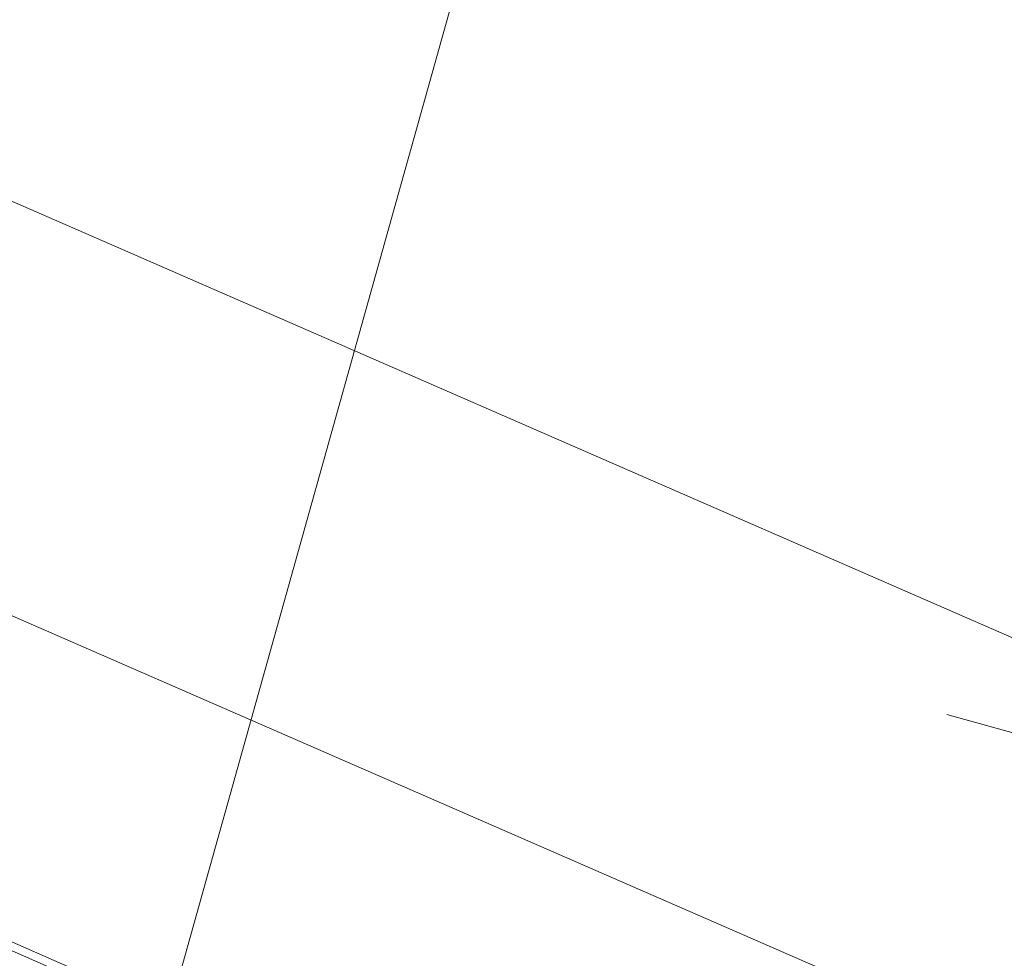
# Model space of a CAD drawing. Header units: metres. Extents: x -5203299 to 2078834, y 245743 to 5816291.
# Tile 179 of 256: x 366321.549 to 366322.244, y 5814087.478 to 5814088.14. Entities that reach past the tile are written whole.
import ezdxf

# ---------------------------------------------------------------- set-up
doc = ezdxf.new("R2010")
doc.units = ezdxf.units.M
doc.header["$LTSCALE"] = 0.5
doc.layers.add('30 -39 Baustelle- Fläche', color=7, linetype='Continuous', lineweight=15)
doc.layers.add('Keine', color=7, linetype='Continuous', lineweight=9)

# ---------------------------------------------------------------- blocks, each defined once
blk = doc.blocks.new('Gruppe-12208')
at = {"layer": 'Keine', "color": 7, "flags": 128}
blk.add_lwpolyline([(-271.21406, -118.50024), (-270.89679, -117.36728, -0.414214), (-270.77543, -117.29902), (-257.87847, -120.91069, -0.414214), (-257.81021, -121.03205), (-258.12748, -122.16501), (-258.44476, -123.29796, -0.414214), (-258.56612, -123.36622), (-271.46307, -119.75456, -0.414214), (-271.53133, -119.6332), (-271.21406, -118.50024)], format="xyb", dxfattribs=at)
blk.add_lwpolyline([(-258.26754, -121.51172), (-270.60004, -118.05813)], dxfattribs=at)
blk = doc.blocks.new('Gruppe-12226')
at = {"layer": 'Keine', "color": 7}
blk.add_blockref('Gruppe-12208', (0, 0), dxfattribs=at)
blk = doc.blocks.new('Gruppe-12227')
at = {"layer": 'Keine', "color": 7, "flags": 128}
blk.add_lwpolyline([(-267.84271, -119.70896), (-267.65122, -119.26983), (-271.40943, -117.63097), (-271.34173, -117.47572), (-271.26013, -117.51131, 0.414214), (-271.12545, -117.45842), (-270.93518, -117.02208, 0.414214), (-270.94953, -116.98554), (-271.09946, -116.92015), (-271.09488, -116.90965), (-272.52377, -116.28654, 0.008846)], format="xyb", dxfattribs=at)
blk.add_lwpolyline([(-268.43294, -119.22138), (-271.51658, -117.87668)], dxfattribs=at)
blk = doc.blocks.new('Gruppe-12238')
at = {"layer": 'Keine', "color": 7}
blk.add_blockref('Gruppe-12227', (0, 0), dxfattribs=at)
blk = doc.blocks.new('Gruppe-12239')
at = {"layer": 'Keine', "color": 1}
blk.add_line((-269.53852, -118.96946), (-274.1217, -116.97085), dxfattribs=at)
at = {"layer": 'Keine', "color": 7}
for name in ['Gruppe-12238', 'Gruppe-12226']:
    blk.add_blockref(name, (0, 0), dxfattribs=at)
blk = doc.blocks.new('Gruppe-12240')
at = {"layer": 'Keine', "color": 8, "flags": 128}
blk.add_lwpolyline([(-266.45736, -120.32174), (-269.4313, -119.03145), (-272.49009, -117.68235)], dxfattribs=at)
blk = doc.blocks.new('Gruppe-12241')
at = {"layer": 'Keine', "color": 7}
for name in ['Gruppe-12239', 'Gruppe-12240']:
    blk.add_blockref(name, (0, 0), dxfattribs=at)
blk = doc.blocks.new('Gruppe-12242')
at = {"layer": 'Keine', "color": 7}
blk.add_blockref('Gruppe-12241', (0, 0), dxfattribs=at)
blk = doc.blocks.new('_BE Phase 5 (3D)')
at = {"layer": '30 -39 Baustelle- Fläche', "color": 7}
blk.add_blockref('Gruppe-12242', (0, 0), dxfattribs=at)

msp = doc.modelspace()

# ---------------------------------------------------------------- block references
at = {"layer": 'Keine', "color": 1}
msp.add_blockref('_BE Phase 5 (3D)', (366592.80349, 5814205.70793), dxfattribs=at)

doc.saveas('drawing.dxf')
